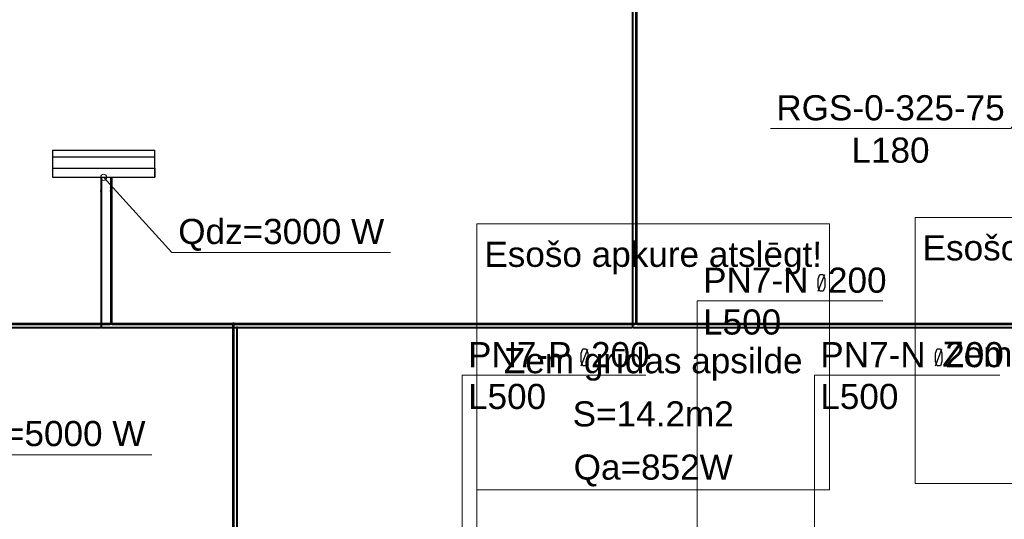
# Model space of a CAD drawing. Header units: millimetres. Extents: x -134161 to 355560, y -27497 to 30328.
# Tile 27 of 95: x -104296 to -96464, y 6651 to 10626. Entities that reach past the tile are written whole.
import ezdxf

# ---------------------------------------------------------------- set-up
doc = ezdxf.new("R2010")
doc.units = ezdxf.units.MM
doc.linetypes.add('HIDDEN', pattern=[9.525, 6.35, -3.175])
doc.linetypes.add('UnderCeiling', pattern=[6.7, 4.2, -1, 0.5, -1])
doc.layers.add('AVK-A_uzdevums', color=1, linetype='CONTINUOUS', lineweight=30)
for name, color, linetype in [('Dz1-Atpakalgaita', 7, 'CONTINUOUS'), ('Dz1-Fenkoils', 7, 'CONTINUOUS'), ('Dz1-Radiators', 7, 'CONTINUOUS'), ('Dz1-Teksts-', 7, 'CONTINUOUS'), ('Dz1-Turpgaita', 7, 'CONTINUOUS'), ('Vent-PN2-N-Teksts-', 7, 'CONTINUOUS'), ('Vent-PN6-N-Teksts-', 7, 'CONTINUOUS'), ('Vent-PN7-P-Teksts-', 7, 'CONTINUOUS')]:
    doc.layers.add(name, color=color, linetype=linetype)
doc.styles.add('Arial', font='arial.ttf', dxfattribs={"height": 187.5})

# ---------------------------------------------------------------- blocks, each defined once
blk = doc.blocks.new('*U123')
at = {"layer": 'Vent-PN2-N-Teksts-', "color": 7, "linetype": 'Continuous', "lineweight": 15}
for p, q in [((36309.8, 10514.4, 2220), (35733.3, 9760.2, 2220)), ((35733.3, 9760.2, 2220), (33821.8, 9760.2, 2220))]:
    blk.add_line(p, q, dxfattribs=at)
at = {"layer": 'Vent-PN2-N-Teksts-', "color": 7, "linetype": 'Continuous', "lineweight": 25, "style": 'Arial'}
for s, p in [('RGS-0-325-75', (33869.1, 9825.2, 2220)), ('L180', (34466.8, 9488.2, 2220))]:
    blk.add_text(s, height=200, dxfattribs=at).set_placement(p)
blk = doc.blocks.new('*U199')
at = {"layer": 'AVK-A_uzdevums', "color": 7, "linetype": 'Continuous', "lineweight": 18}
for p, q in [((31487.3, 6884.6), (31487.3, 9000.9)), ((31487.3, 9000.9), (34293, 9000.9)), ((34293, 9000.9), (34293, 6884.6)), ((31487.3, 5713.4), (31487.3, 6884.6)), ((34293, 6884.6), (31487.3, 6884.6))]:
    blk.add_line(p, q, dxfattribs=at)
at = {"layer": 'AVK-A_uzdevums', "color": 7, "linetype": 'Continuous', "lineweight": 18, "extrusion": (0, 0, -1)}
blk.add_circle((-31487.3, 5713.4), 50, dxfattribs=at)
at = {"layer": 'AVK-A_uzdevums', "color": 7, "linetype": 'Continuous', "lineweight": 25, "style": 'Arial'}
for s, p in [('Esošo apkure atslēgt!', (31546.7, 8659.3)), ('Zem grīdas apsilde', (31702.2, 7812.8)), ('S=14.2m2', (32249.4, 7389.6)), ('Qa=852W', (32257.3, 6966.3))]:
    blk.add_text(s, height=200, dxfattribs=at).set_placement(p)
blk = doc.blocks.new('*U520')
at = {"layer": 'Vent-PN7-P-Teksts-', "color": 7, "linetype": 'Continuous', "lineweight": 25}
for p, q in [((32317.6, 7971.8, 2600), (32330.2, 8006, 2600)), ((32317.6, 7872.3, 2600), (32369.6, 8004.9, 2600)), ((32330.2, 8006, 2600), (32357, 8006, 2600)), ((32357, 8006, 2600), (32369.6, 7971.8, 2600)), ((32317.6, 7905.5, 2600), (32317.6, 7971.8, 2600)), ((32369.6, 7971.8, 2600), (32369.6, 7905.5, 2600)), ((32330.2, 7872.3, 2600), (32317.6, 7905.5, 2600)), ((32357, 7872.3, 2600), (32330.2, 7872.3, 2600)), ((32369.6, 7905.5, 2600), (32357, 7872.3, 2600))]:
    blk.add_line(p, q, dxfattribs=at)
at = {"layer": 'Vent-PN7-P-Teksts-', "color": 7, "linetype": 'Continuous', "lineweight": 15}
for p, q in [((31370.4, 6492.8, 2600), (31370.4, 7796.7, 2600)), ((31370.4, 7796.7, 2600), (32830.5, 7796.7, 2600))]:
    blk.add_line(p, q, dxfattribs=at)
at = {"layer": 'Vent-PN7-P-Teksts-', "color": 7, "linetype": 'Continuous', "lineweight": 25, "style": 'Arial'}
for s, p in [('PN7-P  200', (31417.1, 7860.9, 2600)), ('L500', (31417.1, 7528.3, 2600))]:
    blk.add_text(s, height=200, dxfattribs=at).set_placement(p)
blk = doc.blocks.new('*U522')
at = {"layer": 'Vent-PN6-N-Teksts-', "color": 7, "linetype": 'Continuous', "lineweight": 25}
for p, q in [((35135, 7971.8, 2600), (35147.5, 8006, 2600)), ((35135, 7872.3, 2600), (35186.9, 8004.9, 2600)), ((35147.5, 8006, 2600), (35174.4, 8006, 2600)), ((35174.4, 8006, 2600), (35186.9, 7971.8, 2600)), ((35135, 7905.5, 2600), (35135, 7971.8, 2600)), ((35186.9, 7971.8, 2600), (35186.9, 7905.5, 2600)), ((35147.5, 7872.3, 2600), (35135, 7905.5, 2600)), ((35174.4, 7872.3, 2600), (35147.5, 7872.3, 2600)), ((35186.9, 7905.5, 2600), (35174.4, 7872.3, 2600))]:
    blk.add_line(p, q, dxfattribs=at)
at = {"layer": 'Vent-PN6-N-Teksts-', "color": 7, "linetype": 'Continuous', "lineweight": 15}
for p, q in [((34172.4, 6249.6, 2600), (34172.4, 7796.7, 2600)), ((34172.4, 7796.7, 2600), (35647.8, 7796.7, 2600))]:
    blk.add_line(p, q, dxfattribs=at)
at = {"layer": 'Vent-PN6-N-Teksts-', "color": 7, "linetype": 'Continuous', "lineweight": 25, "style": 'Arial'}
for s, p in [('PN7-N  200', (34219, 7860.9, 2600)), ('L500', (34219, 7528.3, 2600))]:
    blk.add_text(s, height=200, dxfattribs=at).set_placement(p)
blk = doc.blocks.new('*U540')
at = {"layer": 'Vent-PN6-N-Teksts-', "color": 7, "linetype": 'Continuous', "lineweight": 25}
for p, q in [((34202.7, 8564.2, 2600), (34215.2, 8598.5, 2600)), ((34202.7, 8464.7, 2600), (34254.7, 8597.3, 2600)), ((34202.7, 8497.9, 2600), (34202.7, 8564.2, 2600)), ((34215.2, 8598.5, 2600), (34242.1, 8598.5, 2600)), ((34242.1, 8598.5, 2600), (34254.7, 8564.2, 2600)), ((34254.7, 8564.2, 2600), (34254.7, 8497.9, 2600)), ((34215.2, 8464.7, 2600), (34202.7, 8497.9, 2600)), ((34242.1, 8464.7, 2600), (34215.2, 8464.7, 2600)), ((34254.7, 8497.9, 2600), (34242.1, 8464.7, 2600))]:
    blk.add_line(p, q, dxfattribs=at)
at = {"layer": 'Vent-PN6-N-Teksts-', "color": 7, "linetype": 'Continuous', "lineweight": 15}
for p, q in [((33240.1, 6249.6, 2600), (33240.1, 8389.1, 2600)), ((33240.1, 8389.1, 2600), (34715.6, 8389.1, 2600))]:
    blk.add_line(p, q, dxfattribs=at)
at = {"layer": 'Vent-PN6-N-Teksts-', "color": 7, "linetype": 'Continuous', "lineweight": 25, "style": 'Arial'}
for s, p in [('PN7-N  200', (33286.7, 8453.3, 2600)), ('L500', (33286.7, 8120.7, 2600))]:
    blk.add_text(s, height=200, dxfattribs=at).set_placement(p)
blk = doc.blocks.new('*U776')
at = {"layer": 'Dz1-Atpakalgaita', "color": 6, "linetype": 'UnderCeiling', "lineweight": 25}
for p, q in [((26630.7, 8211.3, 2800), (28571.8, 8211.3, 2800)), ((26630.7, 8201.3, 2800), (28571.8, 8201.3, 2800))]:
    blk.add_line(p, q, dxfattribs=at)
blk = doc.blocks.new('*U778')
at = {"layer": 'Dz1-Turpgaita', "color": 4, "linetype": 'UnderCeiling', "lineweight": 25}
for p, q in [((26656.9, 8180.3, 2800), (28494.6, 8180.3, 2800)), ((26656.9, 8174.3, 2800), (28494.6, 8174.3, 2800))]:
    blk.add_line(p, q, dxfattribs=at)
blk = doc.blocks.new('*U815')
at = {"layer": 'Dz1-Atpakalgaita', "color": 6, "linetype": 'UnderCeiling', "lineweight": 25}
for p, q in [((29558.2, 8211.3, 2800), (29544.2, 8211.3, 2800)), ((29546.6, 8201.6, 2801.9), (29546.2, 8201.3, 2800)), ((29547.7, 8202.7, 2803.5), (29546.6, 8201.6, 2801.9)), ((29549.3, 8204.4, 2804.6), (29547.7, 8202.7, 2803.5)), ((29551.2, 8206.3, 2805), (29549.3, 8204.4, 2804.6)), ((29553.1, 8204.4, 2804.6), (29551.2, 8206.3, 2805)), ((29554.7, 8202.7, 2803.5), (29553.1, 8204.4, 2804.6)), ((29555.8, 8201.6, 2801.9), (29554.7, 8202.7, 2803.5)), ((29556.2, 8201.3, 2800), (29555.8, 8201.6, 2801.9)), ((29558.2, 8201.3, 2800), (29556.2, 8201.3, 2800))]:
    blk.add_line(p, q, dxfattribs=at)
at = {"layer": 'Dz1-Atpakalgaita', "color": 6, "linetype": 'UnderCeiling', "lineweight": 25, "extrusion": (-1, 0, 0)}
for centre in [(29544.2, 8206.3, 2800), (29558.2, 8206.3, 2800)]:
    blk.add_ellipse(centre, major_axis=(0, -5), ratio=1, start_param=0, end_param=3.141593, dxfattribs=at)
at = {"layer": 'Dz1-Atpakalgaita', "color": 6, "linetype": 'UnderCeiling', "lineweight": 25, "extrusion": (0, 0, -1)}
blk.add_ellipse((29544.7, 8199.8, 2800), major_axis=(0, 1.5), ratio=1, start_param=0, end_param=1.570796, dxfattribs=at)
at = {"layer": 'Dz1-Atpakalgaita', "color": 6, "linetype": 'UnderCeiling', "lineweight": 25, "extrusion": (0, -1, 0)}
blk.add_ellipse((29551.2, 8199.8, 2800), major_axis=(5, 0), ratio=1, start_param=0, end_param=3.141593, dxfattribs=at)
at = {"layer": 'Dz1-Atpakalgaita', "color": 6, "linetype": 'UnderCeiling', "lineweight": 25}
blk.add_ellipse((29557.7, 8199.8, 2800), major_axis=(0, 1.5), ratio=1, start_param=0, end_param=1.570796, dxfattribs=at)
blk = doc.blocks.new('*U816')
at = {"layer": 'Dz1-Atpakalgaita', "color": 6, "linetype": 'UnderCeiling', "lineweight": 25}
for p, q in [((29558.2, 8211.3, 2800), (32747.4, 8211.3, 2800)), ((29558.2, 8201.3, 2800), (32747.4, 8201.3, 2800))]:
    blk.add_line(p, q, dxfattribs=at)
blk = doc.blocks.new('*U817')
at = {"layer": 'Dz1-Turpgaita', "color": 4, "linetype": 'UnderCeiling', "lineweight": 25}
for p, q in [((29584.4, 8180.3, 2800), (29576, 8180.3, 2800)), ((29577.4, 8174.5, 2801.1), (29577.2, 8174.3, 2800)), ((29578.1, 8175.1, 2802.1), (29577.4, 8174.5, 2801.1)), ((29579, 8176.1, 2802.8), (29578.1, 8175.1, 2802.1)), ((29580.2, 8177.3, 2803), (29579, 8176.1, 2802.8)), ((29581.3, 8176.1, 2802.8), (29580.2, 8177.3, 2803)), ((29582.3, 8175.1, 2802.1), (29581.3, 8176.1, 2802.8)), ((29583, 8174.5, 2801.1), (29582.3, 8175.1, 2802.1)), ((29583.2, 8174.3, 2800), (29583, 8174.5, 2801.1)), ((29584.4, 8174.3, 2800), (29583.2, 8174.3, 2800))]:
    blk.add_line(p, q, dxfattribs=at)
at = {"layer": 'Dz1-Turpgaita', "color": 4, "linetype": 'UnderCeiling', "lineweight": 25, "extrusion": (-1, 0, 0)}
for centre in [(29576, 8177.3, 2800), (29584.4, 8177.3, 2800)]:
    blk.add_ellipse(centre, major_axis=(0, -3), ratio=1, start_param=0, end_param=3.141593, dxfattribs=at)
at = {"layer": 'Dz1-Turpgaita', "color": 4, "linetype": 'UnderCeiling', "lineweight": 25, "extrusion": (0, 0, -1)}
blk.add_ellipse((29576.3, 8173.4, 2800), major_axis=(0, 0.9), ratio=1, start_param=0, end_param=1.570796, dxfattribs=at)
at = {"layer": 'Dz1-Turpgaita', "color": 4, "linetype": 'UnderCeiling', "lineweight": 25, "extrusion": (0, -1, 0)}
blk.add_ellipse((29580.2, 8173.3, 2800), major_axis=(3, 0), ratio=1, start_param=0, end_param=3.141593, dxfattribs=at)
at = {"layer": 'Dz1-Turpgaita', "color": 4, "linetype": 'UnderCeiling', "lineweight": 25}
blk.add_ellipse((29584.1, 8173.4, 2800), major_axis=(0, 0.9), ratio=1, start_param=0, end_param=1.570796, dxfattribs=at)
blk = doc.blocks.new('*U818')
at = {"layer": 'Dz1-Turpgaita', "color": 4, "linetype": 'UnderCeiling', "lineweight": 25}
for p, q in [((29584.4, 8180.3, 2800), (32721.2, 8180.3, 2800)), ((29584.4, 8174.3, 2800), (32721.2, 8174.3, 2800))]:
    blk.add_line(p, q, dxfattribs=at)
blk = doc.blocks.new('*U821')
at = {"layer": 'Dz1-Atpakalgaita', "color": 6, "linetype": 'UnderCeiling', "lineweight": 25}
for p, q in [((28573.8, 8211.3, 2800), (28571.8, 8211.3, 2800)), ((28585.8, 8201.3, 2800), (28571.8, 8201.3, 2800)), ((28573.8, 8211.3, 2800), (28574.2, 8210.9, 2801.9)), ((28574.2, 8210.9, 2801.9), (28575.3, 8209.8, 2803.5)), ((28575.3, 8209.8, 2803.5), (28576.9, 8208.2, 2804.6)), ((28576.9, 8208.2, 2804.6), (28578.8, 8206.3, 2805)), ((28578.8, 8206.3, 2805), (28580.7, 8208.2, 2804.6)), ((28580.7, 8208.2, 2804.6), (28582.3, 8209.8, 2803.5)), ((28582.3, 8209.8, 2803.5), (28583.4, 8210.9, 2801.9)), ((28583.4, 8210.9, 2801.9), (28583.8, 8211.3, 2800))]:
    blk.add_line(p, q, dxfattribs=at)
at = {"layer": 'Dz1-Atpakalgaita', "color": 6, "linetype": 'UnderCeiling', "lineweight": 25, "extrusion": (-1, 0, 0)}
for centre in [(28571.8, 8206.3, 2800), (28585.8, 8206.3, 2800)]:
    blk.add_ellipse(centre, major_axis=(0, -5), ratio=1, start_param=0, end_param=3.141593, dxfattribs=at)
at = {"layer": 'Dz1-Atpakalgaita', "color": 6, "linetype": 'UnderCeiling', "lineweight": 25}
blk.add_ellipse((28572.3, 8212.8, 2800), major_axis=(0, -1.5), ratio=1, start_param=0, end_param=1.570796, dxfattribs=at)
at = {"layer": 'Dz1-Atpakalgaita', "color": 6, "linetype": 'UnderCeiling', "lineweight": 25, "extrusion": (0, 1, 0)}
blk.add_ellipse((28578.8, 8212.8, 2800), major_axis=(-5, 0), ratio=1, start_param=0, end_param=3.141593, dxfattribs=at)
at = {"layer": 'Dz1-Atpakalgaita', "color": 6, "linetype": 'UnderCeiling', "lineweight": 25, "extrusion": (0, 0, -1)}
blk.add_ellipse((28585.3, 8212.8, 2800), major_axis=(0, -1.5), ratio=1, start_param=0, end_param=1.570796, dxfattribs=at)
blk = doc.blocks.new('*U822')
at = {"layer": 'Dz1-Atpakalgaita', "color": 6, "linetype": 'UnderCeiling', "lineweight": 25}
for p, q in [((28585.8, 8211.3, 2800), (29544.2, 8211.3, 2800)), ((28585.8, 8201.3, 2800), (29544.2, 8201.3, 2800))]:
    blk.add_line(p, q, dxfattribs=at)
blk = doc.blocks.new('*U823')
at = {"layer": 'Dz1-Turpgaita', "color": 4, "linetype": 'UnderCeiling', "lineweight": 25}
for p, q in [((28495.8, 8180.3, 2800), (28494.6, 8180.3, 2800)), ((28503, 8174.3, 2800), (28494.6, 8174.3, 2800)), ((28495.8, 8180.3, 2800), (28496, 8180, 2801.1)), ((28496, 8180, 2801.1), (28496.7, 8179.4, 2802.1)), ((28496.7, 8179.4, 2802.1), (28497.7, 8178.4, 2802.8)), ((28497.7, 8178.4, 2802.8), (28498.8, 8177.3, 2803)), ((28498.8, 8177.3, 2803), (28500, 8178.4, 2802.8)), ((28500, 8178.4, 2802.8), (28500.9, 8179.4, 2802.1)), ((28500.9, 8179.4, 2802.1), (28501.6, 8180, 2801.1)), ((28501.6, 8180, 2801.1), (28501.8, 8180.3, 2800))]:
    blk.add_line(p, q, dxfattribs=at)
at = {"layer": 'Dz1-Turpgaita', "color": 4, "linetype": 'UnderCeiling', "lineweight": 25, "extrusion": (-1, 0, 0)}
for centre in [(28494.6, 8177.3, 2800), (28503, 8177.3, 2800)]:
    blk.add_ellipse(centre, major_axis=(0, -3), ratio=1, start_param=0, end_param=3.141593, dxfattribs=at)
at = {"layer": 'Dz1-Turpgaita', "color": 4, "linetype": 'UnderCeiling', "lineweight": 25}
blk.add_ellipse((28494.9, 8181.2, 2800), major_axis=(0, -0.9), ratio=1, start_param=0, end_param=1.570796, dxfattribs=at)
at = {"layer": 'Dz1-Turpgaita', "color": 4, "linetype": 'UnderCeiling', "lineweight": 25, "extrusion": (0, 1, 0)}
blk.add_ellipse((28498.8, 8181.3, 2800), major_axis=(-3, 0), ratio=1, start_param=0, end_param=3.141593, dxfattribs=at)
at = {"layer": 'Dz1-Turpgaita', "color": 4, "linetype": 'UnderCeiling', "lineweight": 25, "extrusion": (0, 0, -1)}
blk.add_ellipse((28502.7, 8181.2, 2800), major_axis=(0, -0.9), ratio=1, start_param=0, end_param=1.570796, dxfattribs=at)
blk = doc.blocks.new('*U824')
at = {"layer": 'Dz1-Turpgaita', "color": 4, "linetype": 'UnderCeiling', "lineweight": 25}
for p, q in [((28503, 8180.3, 2800), (29576, 8180.3, 2800)), ((28503, 8174.3, 2800), (29576, 8174.3, 2800))]:
    blk.add_line(p, q, dxfattribs=at)
blk = doc.blocks.new('*U825')
at = {"layer": 'Dz1-Atpakalgaita', "color": 6, "linetype": 'UnderCeiling', "lineweight": 25}
for p, q in [((32749.4, 8211.3, 2800), (32747.4, 8211.3, 2800)), ((32761.4, 8201.3, 2800), (32747.4, 8201.3, 2800)), ((32749.4, 8211.3, 2800), (32749.8, 8210.9, 2801.9)), ((32749.8, 8210.9, 2801.9), (32750.9, 8209.8, 2803.5)), ((32750.9, 8209.8, 2803.5), (32752.5, 8208.2, 2804.6)), ((32752.5, 8208.2, 2804.6), (32754.4, 8206.3, 2805)), ((32754.4, 8206.3, 2805), (32756.3, 8208.2, 2804.6)), ((32756.3, 8208.2, 2804.6), (32758, 8209.8, 2803.5)), ((32758, 8209.8, 2803.5), (32759.1, 8210.9, 2801.9)), ((32759.1, 8210.9, 2801.9), (32759.4, 8211.3, 2800))]:
    blk.add_line(p, q, dxfattribs=at)
at = {"layer": 'Dz1-Atpakalgaita', "color": 6, "linetype": 'UnderCeiling', "lineweight": 25, "extrusion": (-1, 0, 0)}
for centre in [(32747.4, 8206.3, 2800), (32761.4, 8206.3, 2800)]:
    blk.add_ellipse(centre, major_axis=(0, -5), ratio=1, start_param=0, end_param=3.141593, dxfattribs=at)
at = {"layer": 'Dz1-Atpakalgaita', "color": 6, "linetype": 'UnderCeiling', "lineweight": 25}
blk.add_ellipse((32747.9, 8212.8, 2800), major_axis=(0, -1.5), ratio=1, start_param=0, end_param=1.570796, dxfattribs=at)
at = {"layer": 'Dz1-Atpakalgaita', "color": 6, "linetype": 'UnderCeiling', "lineweight": 25, "extrusion": (0, 1, 0)}
blk.add_ellipse((32754.4, 8212.8, 2800), major_axis=(-5, 0), ratio=1, start_param=0, end_param=3.141593, dxfattribs=at)
at = {"layer": 'Dz1-Atpakalgaita', "color": 6, "linetype": 'UnderCeiling', "lineweight": 25, "extrusion": (0, 0, -1)}
blk.add_ellipse((32760.9, 8212.8, 2800), major_axis=(0, -1.5), ratio=1, start_param=0, end_param=1.570796, dxfattribs=at)
blk = doc.blocks.new('*U826')
at = {"layer": 'Dz1-Atpakalgaita', "color": 6, "linetype": 'UnderCeiling', "lineweight": 25}
for p, q in [((32761.4, 8211.3, 2800), (42050.8, 8211.3, 2800)), ((32761.4, 8201.3, 2800), (42050.8, 8201.3, 2800))]:
    blk.add_line(p, q, dxfattribs=at)
blk = doc.blocks.new('*U827')
at = {"layer": 'Dz1-Turpgaita', "color": 4, "linetype": 'UnderCeiling', "lineweight": 25}
for p, q in [((32722.4, 8180.3, 2800), (32721.2, 8180.3, 2800)), ((32729.6, 8174.3, 2800), (32721.2, 8174.3, 2800)), ((32722.4, 8180.3, 2800), (32722.7, 8180, 2801.1)), ((32722.7, 8180, 2801.1), (32723.3, 8179.4, 2802.1)), ((32723.3, 8179.4, 2802.1), (32724.3, 8178.4, 2802.8)), ((32724.3, 8178.4, 2802.8), (32725.4, 8177.3, 2803)), ((32725.4, 8177.3, 2803), (32726.6, 8178.4, 2802.8)), ((32726.6, 8178.4, 2802.8), (32727.6, 8179.4, 2802.1)), ((32727.6, 8179.4, 2802.1), (32728.2, 8180, 2801.1)), ((32728.2, 8180, 2801.1), (32728.4, 8180.3, 2800))]:
    blk.add_line(p, q, dxfattribs=at)
at = {"layer": 'Dz1-Turpgaita', "color": 4, "linetype": 'UnderCeiling', "lineweight": 25, "extrusion": (-1, 0, 0)}
for centre in [(32721.2, 8177.3, 2800), (32729.6, 8177.3, 2800)]:
    blk.add_ellipse(centre, major_axis=(0, -3), ratio=1, start_param=0, end_param=3.141593, dxfattribs=at)
at = {"layer": 'Dz1-Turpgaita', "color": 4, "linetype": 'UnderCeiling', "lineweight": 25}
blk.add_ellipse((32721.5, 8181.2, 2800), major_axis=(0, -0.9), ratio=1, start_param=0, end_param=1.570796, dxfattribs=at)
at = {"layer": 'Dz1-Turpgaita', "color": 4, "linetype": 'UnderCeiling', "lineweight": 25, "extrusion": (0, 1, 0)}
blk.add_ellipse((32725.4, 8181.3, 2800), major_axis=(-3, 0), ratio=1, start_param=0, end_param=3.141593, dxfattribs=at)
at = {"layer": 'Dz1-Turpgaita', "color": 4, "linetype": 'UnderCeiling', "lineweight": 25, "extrusion": (0, 0, -1)}
blk.add_ellipse((32729.3, 8181.2, 2800), major_axis=(0, -0.9), ratio=1, start_param=0, end_param=1.570796, dxfattribs=at)
blk = doc.blocks.new('*U828')
at = {"layer": 'Dz1-Turpgaita', "color": 4, "linetype": 'UnderCeiling', "lineweight": 25}
for p, q in [((32729.6, 8180.3, 2800), (42082.6, 8180.3, 2800)), ((32729.6, 8174.3, 2800), (42082.6, 8174.3, 2800))]:
    blk.add_line(p, q, dxfattribs=at)
blk = doc.blocks.new('*U891')
at = {"layer": 'Dz1-Atpakalgaita', "color": 6, "linetype": 'UnderCeiling', "lineweight": 25}
for p, q in [((29546.2, 2992, 2800), (29546.2, 8199.8, 2800)), ((29556.2, 2992, 2800), (29556.2, 8199.8, 2800))]:
    blk.add_line(p, q, dxfattribs=at)
blk = doc.blocks.new('*U892')
at = {"layer": 'Dz1-Turpgaita', "color": 4, "linetype": 'UnderCeiling', "lineweight": 25}
for p, q in [((29577.2, 3010, 2800), (29577.2, 8173.3, 2800)), ((29583.2, 3010, 2800), (29583.2, 8173.3, 2800))]:
    blk.add_line(p, q, dxfattribs=at)
blk = doc.blocks.new('*U917')
at = {"layer": 'Dz1-Atpakalgaita', "color": 6, "linetype": 'UnderCeiling', "lineweight": 25}
for p, q in [((32749.4, 13181.1, 2800), (32749.4, 8212.8, 2800)), ((32759.4, 13181.1, 2800), (32759.4, 8212.8, 2800))]:
    blk.add_line(p, q, dxfattribs=at)
blk = doc.blocks.new('*U918')
at = {"layer": 'Dz1-Turpgaita', "color": 4, "linetype": 'UnderCeiling', "lineweight": 25}
for p, q in [((32722.4, 13163.1, 2800), (32722.4, 8181.3, 2800)), ((32728.4, 13163.1, 2800), (32728.4, 8181.3, 2800))]:
    blk.add_line(p, q, dxfattribs=at)
blk = doc.blocks.new('*U999')
at = {"layer": 'Dz1-Teksts-', "color": 7, "linetype": 'Continuous', "lineweight": 0}
for p, q in [((26644.3, 6564.4, 2200), (27163.5, 7164.1, 2200)), ((27163.5, 7164.1, 2200), (28902.1, 7164.1, 2200))]:
    blk.add_line(p, q, dxfattribs=at)
at = {"layer": 'Dz1-Teksts-', "color": 7, "linetype": 'Continuous', "lineweight": 0, "extrusion": (0, 0, -1)}
blk.add_circle((-26644.3, 6564.4, -2200), 25, dxfattribs=at)
at = {"layer": 'Dz1-Teksts-', "color": 7, "linetype": 'Continuous', "lineweight": 0, "style": 'Arial'}
blk.add_text('Qdz=5000 W', height=200, dxfattribs=at).set_placement((27213.6, 7233, 2200))
blk = doc.blocks.new('*U1090')
at = {"layer": 'Dz1-Teksts-', "color": 7, "linetype": 'Continuous', "lineweight": 0}
for p, q in [((28518.8, 9372, 2200), (29062.3, 8772.3, 2200)), ((29062.3, 8772.3, 2200), (30800.9, 8772.3, 2200))]:
    blk.add_line(p, q, dxfattribs=at)
at = {"layer": 'Dz1-Teksts-', "color": 7, "linetype": 'Continuous', "lineweight": 0, "extrusion": (0, 0, -1)}
blk.add_circle((-28518.8, 9372, -2200), 25, dxfattribs=at)
at = {"layer": 'Dz1-Teksts-', "color": 7, "linetype": 'Continuous', "lineweight": 0, "style": 'Arial'}
blk.add_text('Qdz=3000 W', height=200, dxfattribs=at).set_placement((29112.4, 8841.1, 2200))
blk = doc.blocks.new('*U1091')
at = {"layer": 'Dz1-Atpakalgaita', "color": 6, "linetype": 'UnderCeiling', "lineweight": 25}
for p, q in [((28573.8, 9248, 2800), (28573.8, 8212.8, 2800)), ((28583.8, 9248, 2800), (28583.8, 8212.8, 2800))]:
    blk.add_line(p, q, dxfattribs=at)
blk = doc.blocks.new('*U1092')
at = {"layer": 'Dz1-Turpgaita', "color": 4, "linetype": 'UnderCeiling', "lineweight": 25}
for p, q in [((28495.8, 9254, 2800), (28495.8, 8181.3, 2800)), ((28501.8, 9254, 2800), (28501.8, 8181.3, 2800))]:
    blk.add_line(p, q, dxfattribs=at)
blk = doc.blocks.new('*U1093')
at = {"layer": 'Dz1-Atpakalgaita', "color": 6, "linetype": 'UnderCeiling', "lineweight": 25, "extrusion": (0, 0, -1)}
blk.add_ellipse((28578.8, 9263, 2785), major_axis=(-5, 0), ratio=1, start_param=0, end_param=3.141593, dxfattribs=at)
at = {"layer": 'Dz1-Atpakalgaita', "color": 7, "linetype": 'HIDDEN', "lineweight": -3, "extrusion": (0, 0, -1)}
blk.add_ellipse((28578.8, 9263, 2785), major_axis=(5, 0), ratio=1, start_param=0, end_param=3.141593, dxfattribs=at)
at = {"layer": 'Dz1-Atpakalgaita', "color": 6, "linetype": 'UnderCeiling', "lineweight": 25, "extrusion": (1, 0, 0)}
for centre in [(28573.8, 9248, 2785), (28583.8, 9248, 2785)]:
    blk.add_ellipse(centre, major_axis=(0, 15), ratio=1, start_param=0, end_param=1.570796, dxfattribs=at)
at = {"layer": 'Dz1-Atpakalgaita', "color": 6, "linetype": 'UnderCeiling', "lineweight": 25, "extrusion": (0, -1, 0)}
blk.add_ellipse((28578.8, 9248, 2800), major_axis=(5, 0), ratio=1, start_param=0, end_param=3.141593, dxfattribs=at)
blk = doc.blocks.new('*U1094')
at = {"layer": 'Dz1-Atpakalgaita', "color": 7, "linetype": 'Continuous', "lineweight": -3}
for p, q in [((28578.8, 9263, 2378.5), (28578.8, 9263, 2377.5)), ((28578.8, 9263, 2628.5), (28578.8, 9263, 2627.5))]:
    blk.add_line(p, q, dxfattribs=at)
blk = doc.blocks.new('*U1095')
at = {"layer": 'Dz1-Turpgaita', "color": 4, "linetype": 'UnderCeiling', "lineweight": 25, "extrusion": (0, 0, -1)}
blk.add_ellipse((28498.8, 9263, 2791), major_axis=(-3, 0), ratio=1, start_param=0, end_param=3.141593, dxfattribs=at)
at = {"layer": 'Dz1-Turpgaita', "color": 7, "linetype": 'HIDDEN', "lineweight": -3, "extrusion": (0, 0, -1)}
blk.add_ellipse((28498.8, 9263, 2791), major_axis=(3, 0), ratio=1, start_param=0, end_param=3.141593, dxfattribs=at)
at = {"layer": 'Dz1-Turpgaita', "color": 4, "linetype": 'UnderCeiling', "lineweight": 25, "extrusion": (1, 0, 0)}
for centre in [(28495.8, 9254, 2791), (28501.8, 9254, 2791)]:
    blk.add_ellipse(centre, major_axis=(0, 9), ratio=1, start_param=0, end_param=1.570796, dxfattribs=at)
at = {"layer": 'Dz1-Turpgaita', "color": 4, "linetype": 'UnderCeiling', "lineweight": 25, "extrusion": (0, -1, 0)}
blk.add_ellipse((28498.8, 9254, 2800), major_axis=(3, 0), ratio=1, start_param=0, end_param=3.141593, dxfattribs=at)
blk = doc.blocks.new('*U1096')
at = {"layer": 'Dz1-Turpgaita', "color": 7, "linetype": 'Continuous', "lineweight": -3}
for p, q in [((28498.8, 9263, 2372.5), (28498.8, 9263, 2371.5)), ((28498.8, 9263, 2622.5), (28498.8, 9263, 2621.5))]:
    blk.add_line(p, q, dxfattribs=at)
blk = doc.blocks.new('*U1097')
at = {"layer": 'Dz1-Turpgaita', "color": 4, "linetype": 'UnderCeiling', "lineweight": 25, "extrusion": (0, 1, 0)}
blk.add_ellipse((28498.8, 9272, 2113.5), major_axis=(-3, 0), ratio=1, start_param=0, end_param=3.141593, dxfattribs=at)
at = {"layer": 'Dz1-Turpgaita', "color": 4, "linetype": 'UnderCeiling', "lineweight": 25, "extrusion": (-1, 0, 0)}
for centre in [(28495.8, 9272, 2122.5), (28501.8, 9272, 2122.5)]:
    blk.add_ellipse(centre, major_axis=(0, 0, -9), ratio=1, start_param=0, end_param=1.570796, dxfattribs=at)
blk = doc.blocks.new('*U1098')
at = {"layer": 'Dz1-Turpgaita', "color": 4, "linetype": 'UnderCeiling', "lineweight": 25}
for p, q in [((28495.8, 9372, 2113.5), (28495.8, 9272, 2113.5)), ((28501.8, 9372, 2113.5), (28501.8, 9272, 2113.5))]:
    blk.add_line(p, q, dxfattribs=at)
blk = doc.blocks.new('*U1099')
at = {"layer": 'Dz1-Atpakalgaita', "color": 6, "linetype": 'UnderCeiling', "lineweight": 25, "extrusion": (0, 1, 0)}
blk.add_ellipse((28578.8, 9278, 2113.5), major_axis=(-5, 0), ratio=1, start_param=0, end_param=3.141593, dxfattribs=at)
at = {"layer": 'Dz1-Atpakalgaita', "color": 6, "linetype": 'UnderCeiling', "lineweight": 25, "extrusion": (-1, 0, 0)}
for centre in [(28573.8, 9278, 2128.5), (28583.8, 9278, 2128.5)]:
    blk.add_ellipse(centre, major_axis=(0, 0, -15), ratio=1, start_param=0, end_param=1.570796, dxfattribs=at)
blk = doc.blocks.new('*U1100')
at = {"layer": 'Dz1-Atpakalgaita', "color": 6, "linetype": 'UnderCeiling', "lineweight": 25}
for p, q in [((28573.8, 9372, 2113.5), (28573.8, 9278, 2113.5)), ((28583.8, 9372, 2113.5), (28583.8, 9278, 2113.5))]:
    blk.add_line(p, q, dxfattribs=at)
blk = doc.blocks.new('*U1101')
at = {"layer": 'Dz1-Radiators', "color": 7, "linetype": 'Continuous', "lineweight": -3}
blk.add_line((28498.8, 9372, 2113.5), (28498.8, 9372, 2112.5), dxfattribs=at)
blk = doc.blocks.new('*U1102')
at = {"layer": 'Dz1-Fenkoils', "color": 7, "linetype": 'HIDDEN', "lineweight": -3}
for p, q in [((28111.3, 9589, 2128.8), (28111.3, 9589, 2309.2)), ((28926.3, 9589, 2309.2), (28926.3, 9589, 2128.8)), ((28926.3, 9444.4, 2060.7), (28926.3, 9372, 2057.5)), ((28111.3, 9372, 2342.5), (28111.3, 9372, 2057.5)), ((28926.3, 9372, 2057.5), (28926.3, 9372, 2342.5))]:
    blk.add_line(p, q, dxfattribs=at)
at = {"layer": 'Dz1-Fenkoils', "color": 7, "linetype": 'Continuous', "lineweight": -3}
for p, q in [((28111.3, 9589, 2309.2), (28111.3, 9534.8, 2328.2)), ((28111.3, 9589, 2309.2), (28926.3, 9589, 2309.2)), ((28926.3, 9534.8, 2328.2), (28926.3, 9589, 2309.2)), ((28111.3, 9534.8, 2328.2), (28111.3, 9444.4, 2342.5)), ((28111.3, 9534.8, 2328.2), (28926.3, 9534.8, 2328.2)), ((28926.3, 9444.4, 2342.5), (28926.3, 9534.8, 2328.2)), ((28111.3, 9444.4, 2342.5), (28111.3, 9372, 2342.5)), ((28111.3, 9444.4, 2342.5), (28926.3, 9444.4, 2342.5)), ((28926.3, 9372, 2342.5), (28926.3, 9444.4, 2342.5)), ((28111.3, 9372, 2342.5), (28926.3, 9372, 2342.5))]:
    blk.add_line(p, q, dxfattribs=at)
blk = doc.blocks.new('*U1110')
at = {"layer": 'AVK-A_uzdevums', "color": 7, "linetype": 'Continuous', "lineweight": 18}
for p, q in [((37779.1, 10892.3), (37779.1, 9052.5)), ((34973.4, 6936.2), (34973.4, 9052.5)), ((34973.4, 9052.5), (37779.1, 9052.5)), ((37779.1, 9052.5), (37779.1, 6936.2)), ((37779.1, 6936.2), (34973.4, 6936.2))]:
    blk.add_line(p, q, dxfattribs=at)
at = {"layer": 'AVK-A_uzdevums', "color": 7, "linetype": 'Continuous', "lineweight": 18, "extrusion": (0, 0, -1)}
blk.add_circle((-37779.1, 10892.3), 50, dxfattribs=at)
at = {"layer": 'AVK-A_uzdevums', "color": 7, "linetype": 'Continuous', "lineweight": 25, "style": 'Arial'}
for s, p in [('Esošo apkure atslēgt!', (35032.8, 8710.9)), ('Zem grīdas apsilde', (35188.3, 7864.4)), ('S=12.9m2', (35735.6, 7441.1)), ('Qa=774W', (35743.4, 7017.9))]:
    blk.add_text(s, height=200, dxfattribs=at).set_placement(p)

msp = doc.modelspace()

# ---------------------------------------------------------------- block references
at = {"layer": 'AVK-A_uzdevums'}
for name in ['*U1110', '*U199']:
    msp.add_blockref(name, (-132147.1, 0), dxfattribs=at)
at = {"layer": 'Dz1-Atpakalgaita'}
for name in ['*U917', '*U1100', '*U1099', '*U1093', '*U1091', '*U1094', '*U776', '*U821', '*U822', '*U815', '*U891', '*U816', '*U825', '*U826']:
    msp.add_blockref(name, (-132147.1, 0), dxfattribs=at)
at = {"layer": 'Dz1-Fenkoils'}
msp.add_blockref('*U1102', (-132147.1, 0), dxfattribs=at)
at = {"layer": 'Dz1-Radiators'}
msp.add_blockref('*U1101', (-132147.1, 0), dxfattribs=at)
at = {"layer": 'Dz1-Teksts-'}
for name in ['*U1090', '*U999']:
    msp.add_blockref(name, (-132147.1, 0), dxfattribs=at)
at = {"layer": 'Dz1-Turpgaita'}
for name in ['*U918', '*U1098', '*U1097', '*U1095', '*U1092', '*U1096', '*U778', '*U823', '*U824', '*U817', '*U892', '*U818', '*U827', '*U828']:
    msp.add_blockref(name, (-132147.1, 0), dxfattribs=at)
at = {"layer": 'Vent-PN2-N-Teksts-'}
msp.add_blockref('*U123', (-132147.1, 0), dxfattribs=at)
at = {"layer": 'Vent-PN6-N-Teksts-'}
for name in ['*U540', '*U522']:
    msp.add_blockref(name, (-132147.1, 0), dxfattribs=at)
at = {"layer": 'Vent-PN7-P-Teksts-'}
msp.add_blockref('*U520', (-132147.1, 0), dxfattribs=at)

doc.saveas('drawing.dxf')
